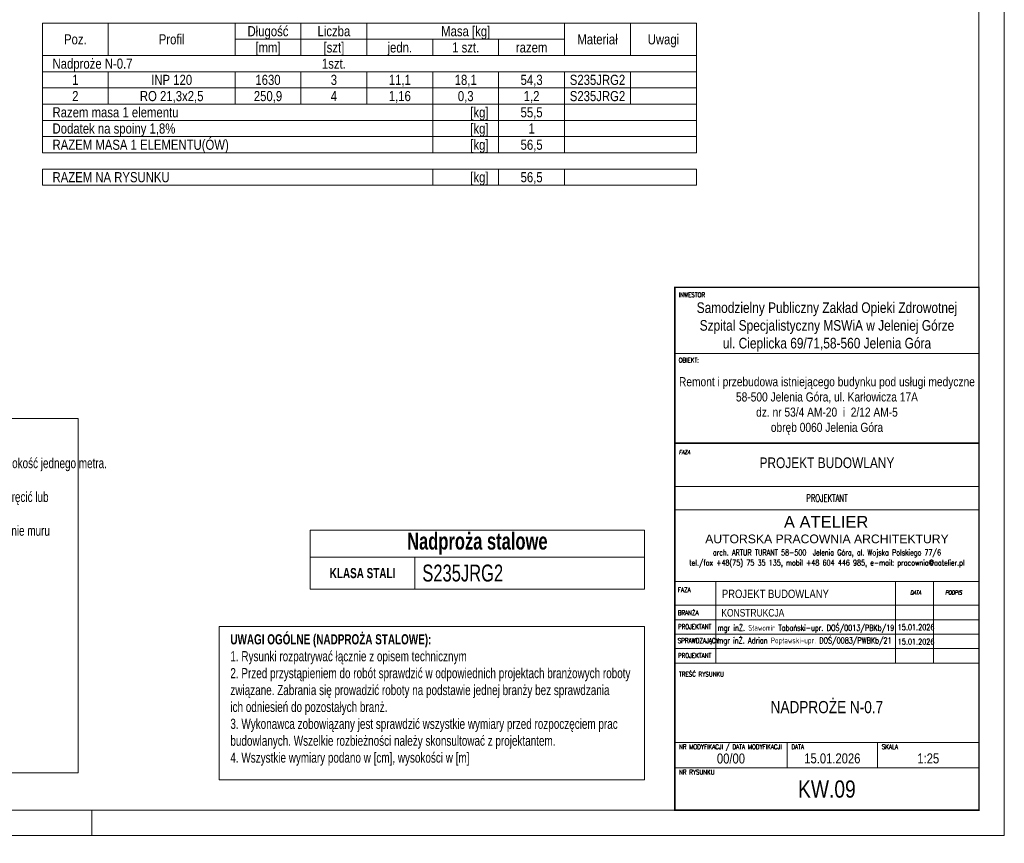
# Model space of a CAD drawing. Header units: millimetres. Extents: x 11149 to 111407, y -107619 to -23630.
# Tile 167 of 245: x 21516 to 22002, y -30106 to -29700. Entities that reach past the tile are written whole.
import ezdxf
from ezdxf.enums import TextEntityAlignment as Align

# ---------------------------------------------------------------- set-up
doc = ezdxf.new("R2010")
doc.units = ezdxf.units.MM
doc.header["$LTSCALE"] = 2
doc.layers.get('0').update_dxf_attribs({"plot": 0})
for name, color, linetype, lineweight in [('0_OPIS', 7, 'Continuous', 13), ('e-cad_cienkie', 1, 'Continuous', 9), ('e-cad_opisy', 7, 'Continuous', 9), ('TABELKA-OPIS', 136, 'Continuous', 13)]:
    doc.layers.add(name, color=color, linetype=linetype, lineweight=lineweight)
doc.styles.add('e-cad_1', font='arial.ttf', dxfattribs={"width": 0.7})
doc.styles.add('J-ROMANS', font='ROMANS.SHX', dxfattribs={"width": 0.7, "oblique": 10})
doc.styles.add('J-SWIS', font='arial.ttf', dxfattribs={"width": 0.8})
doc.styles.add('J-SWIS-BOLD', font='arial.ttf', dxfattribs={"width": 0.8})

# ---------------------------------------------------------------- blocks, each defined once
blk = doc.blocks.new('A3_poziom')
at = {"ltscale": 0.8}
blk.add_line((240, 0), (240, 5), dxfattribs=at)
for points in [[(0, 0), (420, 0), (420, 297), (0, 297)], [(30, 5), (415, 5), (415, 292), (30, 292)]]:
    blk.add_lwpolyline(points, close=True)
blk = doc.blocks.new('*T1067')
at = {"layer": 'e-cad_opisy', "color": 9, "linetype": 'ByBlock', "lineweight": 5, "ltscale": 4}
for p, q in [((0, 0), (164.74, 0)), ((0, 0), (0, -29.07)), ((164.74, 0), (164.74, -29.07)), ((0, -13.29), (164.74, -13.29)), ((51.49, -13.29), (51.49, -29.07)), ((0, -29.07), (164.74, -29.07))]:
    blk.add_line(p, q, dxfattribs=at)
at = {"layer": 'e-cad_opisy', "color": 0, "ltscale": 4, "style": 'e-cad_1'}
for s, insert, char_height, width, attachment_point in [('{\\fArial|b1|i0|c238|p34;\\C256;Nadproża stalowe}', (82.37, -6.64), 8.3333, 163.2368, 5), ('{\\fArial|b1|i0|c238|p34;KLASA STALI}', (25.75, -21.18), 5, 43.9933, 5), ('S235JRG2', (55.24, -21.18), 8.333, 105.7435, 4)]:
    blk.add_mtext(s, dxfattribs=dict(at, insert=insert, char_height=char_height, width=width, attachment_point=attachment_point))

msp = doc.modelspace()

# ---------------------------------------------------------------- linework, layer by layer
at = {"layer": '0_OPIS'}
for p, q in [((21989.37, -29864.78), (21839.46, -29864.78)), ((21989.37, -29930.35), (21839.46, -29930.35)), ((21989.37, -29930.35), (21839.46, -29930.35)), ((21989.37, -29942.01), (21839.46, -29942.01)), ((21839.46, -29977.36), (21989.37, -29977.36)), ((21989.37, -29977.36), (21839.46, -29977.36)), ((21989.37, -29977.36), (21839.46, -29977.36)), ((21989.37, -29977.36), (21839.46, -29977.36)), ((21989.37, -29977.36), (21839.46, -29977.36)), ((21839.46, -29977.36), (21989.37, -29977.36)), ((21839.46, -29977.36), (21989.37, -29977.36)), ((21989.37, -29977.36), (21839.46, -29977.36)), ((21989.37, -29977.36), (21839.46, -29977.36)), ((21859.65, -29977.36), (21859.65, -30017.53)), ((21948.19, -29977.36), (21948.19, -30017.53)), ((21966.98, -29977.36), (21966.98, -30017.53)), ((21989.37, -29989.02), (21839.46, -29989.02)), ((21839.37, -29996.15), (21989.37, -29996.15)), ((21839.37, -30003.28), (21989.37, -30003.28)), ((21839.46, -30003.28), (21989.37, -30003.28)), ((21839.46, -30003.28), (21989.37, -30003.28)), ((21839.46, -30010.4), (21989.37, -30010.4)), ((21839.46, -30017.53), (21989.37, -30017.53)), ((21839.46, -30017.53), (21989.37, -30017.53)), ((21839.37, -30056.72), (21989.37, -30056.72)), ((21894.76, -30056.72), (21894.76, -30069.22)), ((21939.37, -30056.72), (21939.37, -30069.22)), ((21839.37, -30069.22), (21989.37, -30069.22))]:
    msp.add_line(p, q, dxfattribs=at)
at = {"layer": '0_OPIS', "const_width": 0.75}
for points in [[(21839.37, -30090.05), (21989.37, -30090.05), (21989.37, -29832.22), (21839.37, -29832.22)], [(21839.46, -29909.09), (21989.37, -29909.09), (21989.37, -29832.22), (21839.46, -29832.22)]]:
    msp.add_lwpolyline(points, close=True, dxfattribs=at)
at = {"layer": 'e-cad_cienkie', "ltscale": 0.5}
for points in [[(21527.52, -29717.86), (21560.02, -29717.86), (21560.02, -29701.86), (21527.52, -29701.86)], [(21560.02, -29717.86), (21622.52, -29717.86), (21622.52, -29701.86), (21560.02, -29701.86)], [(21622.52, -29709.86), (21655.02, -29709.86), (21655.02, -29701.86), (21622.52, -29701.86)], [(21655.02, -29709.86), (21687.52, -29709.86), (21687.52, -29701.86), (21655.02, -29701.86)], [(21687.52, -29709.86), (21785.02, -29709.86), (21785.02, -29701.86), (21687.52, -29701.86)], [(21785.02, -29717.86), (21817.52, -29717.86), (21817.52, -29701.86), (21785.02, -29701.86)], [(21817.52, -29717.86), (21850.02, -29717.86), (21850.02, -29701.86), (21817.52, -29701.86)], [(21622.52, -29717.86), (21655.02, -29717.86), (21655.02, -29709.86), (21622.52, -29709.86)], [(21655.02, -29717.86), (21687.52, -29717.86), (21687.52, -29709.86), (21655.02, -29709.86)], [(21687.52, -29717.86), (21720.02, -29717.86), (21720.02, -29709.86), (21687.52, -29709.86)], [(21720.02, -29717.86), (21752.52, -29717.86), (21752.52, -29709.86), (21720.02, -29709.86)], [(21752.52, -29717.86), (21785.02, -29717.86), (21785.02, -29709.86), (21752.52, -29709.86)], [(21527.52, -29725.86), (21850.02, -29725.86), (21850.02, -29717.86), (21527.52, -29717.86)], [(21527.52, -29733.86), (21560.02, -29733.86), (21560.02, -29725.86), (21527.52, -29725.86)], [(21560.02, -29733.86), (21622.52, -29733.86), (21622.52, -29725.86), (21560.02, -29725.86)], [(21622.52, -29733.86), (21655.02, -29733.86), (21655.02, -29725.86), (21622.52, -29725.86)], [(21655.02, -29733.86), (21687.52, -29733.86), (21687.52, -29725.86), (21655.02, -29725.86)], [(21687.52, -29733.86), (21720.02, -29733.86), (21720.02, -29725.86), (21687.52, -29725.86)], [(21720.02, -29733.86), (21752.52, -29733.86), (21752.52, -29725.86), (21720.02, -29725.86)], [(21752.52, -29733.86), (21785.02, -29733.86), (21785.02, -29725.86), (21752.52, -29725.86)], [(21785.02, -29733.86), (21817.52, -29733.86), (21817.52, -29725.86), (21785.02, -29725.86)], [(21817.52, -29733.86), (21850.02, -29733.86), (21850.02, -29725.86), (21817.52, -29725.86)], [(21527.52, -29741.86), (21560.02, -29741.86), (21560.02, -29733.86), (21527.52, -29733.86)], [(21560.02, -29741.86), (21622.52, -29741.86), (21622.52, -29733.86), (21560.02, -29733.86)], [(21622.52, -29741.86), (21655.02, -29741.86), (21655.02, -29733.86), (21622.52, -29733.86)], [(21655.02, -29741.86), (21687.52, -29741.86), (21687.52, -29733.86), (21655.02, -29733.86)], [(21687.52, -29741.86), (21720.02, -29741.86), (21720.02, -29733.86), (21687.52, -29733.86)], [(21720.02, -29741.86), (21752.52, -29741.86), (21752.52, -29733.86), (21720.02, -29733.86)], [(21752.52, -29741.86), (21785.02, -29741.86), (21785.02, -29733.86), (21752.52, -29733.86)], [(21785.02, -29741.86), (21817.52, -29741.86), (21817.52, -29733.86), (21785.02, -29733.86)], [(21817.52, -29741.86), (21850.02, -29741.86), (21850.02, -29733.86), (21817.52, -29733.86)], [(21527.52, -29749.86), (21720.02, -29749.86), (21720.02, -29741.86), (21527.52, -29741.86)], [(21720.02, -29749.86), (21752.52, -29749.86), (21752.52, -29741.86), (21720.02, -29741.86)], [(21752.52, -29749.86), (21785.02, -29749.86), (21785.02, -29741.86), (21752.52, -29741.86)], [(21785.02, -29749.86), (21850.02, -29749.86), (21850.02, -29741.86), (21785.02, -29741.86)], [(21527.52, -29757.86), (21720.02, -29757.86), (21720.02, -29749.86), (21527.52, -29749.86)], [(21720.02, -29757.86), (21752.52, -29757.86), (21752.52, -29749.86), (21720.02, -29749.86)], [(21752.52, -29757.86), (21785.02, -29757.86), (21785.02, -29749.86), (21752.52, -29749.86)], [(21785.02, -29757.86), (21850.02, -29757.86), (21850.02, -29749.86), (21785.02, -29749.86)], [(21527.52, -29765.86), (21720.02, -29765.86), (21720.02, -29757.86), (21527.52, -29757.86)], [(21720.02, -29765.86), (21752.52, -29765.86), (21752.52, -29757.86), (21720.02, -29757.86)], [(21752.52, -29765.86), (21785.02, -29765.86), (21785.02, -29757.86), (21752.52, -29757.86)], [(21785.02, -29765.86), (21850.02, -29765.86), (21850.02, -29757.86), (21785.02, -29757.86)], [(21527.52, -29781.86), (21720.02, -29781.86), (21720.02, -29773.86), (21527.52, -29773.86)], [(21720.02, -29781.86), (21752.52, -29781.86), (21752.52, -29773.86), (21720.02, -29773.86)], [(21752.52, -29781.86), (21785.02, -29781.86), (21785.02, -29773.86), (21752.52, -29773.86)], [(21785.02, -29781.86), (21850.02, -29781.86), (21850.02, -29773.86), (21785.02, -29773.86)]]:
    msp.add_lwpolyline(points, close=True, dxfattribs=at)
at = {"layer": 'e-cad_opisy', "color": 9, "linetype": 'Continuous', "ltscale": 4}
for points in [[(21045.29, -29896.92), (21545.12, -29896.92), (21545.12, -30071.63), (21045.29, -30071.63)], [(21614.7, -29999.48), (21824.37, -29999.48), (21824.37, -30075.05), (21614.7, -30075.05)]]:
    msp.add_lwpolyline(points, close=True, dxfattribs=at)
at = {"layer": 'TABELKA-OPIS', "color": 7}
for p, q in [((21839.37, -29832.22), (21989.37, -29832.22)), ((21862, -29832.22), (21862, -29832.24))]:
    msp.add_line(p, q, dxfattribs=at)

# ---------------------------------------------------------------- block references
msp.add_blockref('*T1067', (21659.63, -29951.99))
at = {"layer": 'e-cad_opisy', "ltscale": 0.02, "xscale": 2.5, "yscale": 2.5, "zscale": 2.5}
msp.add_blockref('A3_poziom', (20951.87, -30102.55), dxfattribs=at)

# ---------------------------------------------------------------- texts
at = {"layer": '0_OPIS', "style": 'J-ROMANS', "width": 0.7}
for s, height, p in [('INWESTOR', 2.332, (21841.31, -29837.06)), ('OBIEKT:', 2.332, (21841.31, -29869.27)), ('FAZA', 2.332, (21840.87, -29982.56)), ('BRANŻA', 2.332, (21840.85, -29993.88)), ('PROJEKTANT', 2.332, (21840.98, -30000.74)), ('mgr inŻ. Sławomir Tabański-upr. DOŚ/0013/PBKb/19', 2.875, (21860.45, -30001.58)), ('15.01.2026', 2.875, (21949.3, -30001.26)), ('SPRAWDZAJĄCY', 2.3319, (21840.85, -30007.62)), ('mgr inŻ. Adrian Popławski-upr. DOŚ/0083/PWBKb/21', 2.875, (21860.32, -30007.8)), ('15.01.2026', 2.875, (21949.3, -30008.39)), ('PROJEKTANT', 2.332, (21840.98, -30015))]:
    msp.add_text(s, height=height, dxfattribs=at).set_placement(p)
msp.add_text('PROJEKTANT', height=3.534, dxfattribs=at).set_placement((21914.41, -29937.93), align=Align.CENTER)
at = {"layer": '0_OPIS', "style": 'J-SWIS'}
msp.add_text(' A ATELIER', height=5.83, dxfattribs=at).set_placement((21890.93, -29950.78))
msp.add_text('AUTORSKA PRACOWNIA ARCHITEKTURY', height=4.2974, dxfattribs=at).set_placement((21914.41, -29956.27), align=Align.MIDDLE)
at = {"layer": '0_OPIS', "style": 'J-ROMANS', "width": 0.7}
for s, p in [('arch. ARTUR TURANT 58-500  Jelenia Góra, al. Wojska Polskiego 77/6', (21914.41, -29961.55)), ('tel./fax +48(75) 75 35 135, mobil +48 604 446 985, e-mail: pracownia@aatelier.pl', (21914.41, -29966.59))]:
    msp.add_text(s, height=2.8268, dxfattribs=at).set_placement(p, align=Align.TOP_CENTER)
at = {"layer": '0_OPIS', "style": 'J-SWIS', "width": 0.8}
for s, height, p in [('PROJEKT BUDOWLANY', 4.1641, (21888.98, -29983.36)), ('KONSTRUKCJA', 3.7282, (21877.85, -29992.7))]:
    msp.add_text(s, height=height, dxfattribs=at).set_placement(p, align=Align.MIDDLE)
at = {"layer": '0_OPIS', "style": 'J-ROMANS', "oblique": 10, "width": 0.7}
for s, p in [('DATA', (21955.48, -29983.74)), ('PODPIS', (21972.69, -29983.74))]:
    msp.add_text(s, height=1.999, dxfattribs=at).set_placement(p)
at = {"layer": '0_OPIS', "style": 'J-ROMANS', "width": 0.7}
for s, height, p in [('TREŚĆ RYSUNKU', 2.3333, (21841.45, -30023.02)), ('NR MODYFIKACJI / DATA MODYFIKACJI', 2.3333, (21841.45, -30058.8)), ('DATA', 2.333, (21896.85, -30058.8)), ('SKALA', 2.333, (21941.45, -30058.8)), ('NR RYSUNKU', 2.333, (21841.45, -30071.3))]:
    msp.add_text(s, height=height, dxfattribs=at).set_placement(p, align=Align.MIDDLE_LEFT)
at = {"layer": '0_OPIS'}
for s, insert, char_height, width, attachment_point, style in [('Samodzielny Publiczny Zakład Opieki Zdrowotnej\\PSzpital Specjalistyczny MSWiA w Jeleniej Górze\\Pul. Cieplicka 69/71,58-560 Jelenia Góra', (21914.41, -29851.76), 5.25, 149.9087, 5, 'J-SWIS'), ('\\PRemont i przebudowa istniejącego budynku pod usługi medyczne\\P58-500 Jelenia Góra, ul. Karłowicza 17A\\Pdz. nr 53/4 AM-20  i  2/12 AM-5 \\Pobręb 0060 Jelenia Góra', (21914.41, -29886.93), 4.5, 149.9087, 5, 'J-SWIS'), ('FAZA', (21841.45, -29912.55), 1.999, 17.1784, 1, 'J-ROMANS'), ('PROJEKT BUDOWLANY', (21914.41, -29918.76), 5.25, 149.9087, 5, 'J-SWIS'), ('NADPROŻE N-0.7', (21914.37, -30039.27), 6, 140.0135, 5, 'J-SWIS')]:
    msp.add_mtext(s, dxfattribs=dict(at, insert=insert, char_height=char_height, width=width, attachment_point=attachment_point, style=style))
at = {"layer": '0_OPIS', "style": 'J-SWIS-BOLD', "width": 0.8}
for tag, text, height, p in [('00/00', '01', 4.95, (21867.07, -30064.49)), ('15.01.2026', '31.12.2002', 4.95, (21917.07, -30064.53)), ('1:25', '1:50', 4.95, (21964.37, -30064.53)), ('KW.09', 'AR.00.00.00/a', 8.4857, (21914.37, -30079.64))]:
    msp.add_attdef(tag, text=text, height=height, dxfattribs=at).set_placement(p, align=Align.MIDDLE)
at = {"layer": 'e-cad_opisy', "ltscale": 0.5, "style": 'e-cad_1', "width": 0.8}
for s, p in [('Długość', (21638.77, -29708.36)), ('Liczba', (21671.27, -29708.36)), ('Masa [kg]', (21736.27, -29708.36)), ('Poz.', (21543.77, -29712.36)), ('Profil', (21591.27, -29712.36)), ('Materiał', (21801.27, -29712.36)), ('Uwagi', (21833.77, -29712.36)), ('[mm]', (21638.77, -29716.36)), ('[szt]', (21671.27, -29716.36)), ('jedn.', (21703.77, -29716.36)), ('1 szt.', (21736.27, -29716.36)), ('razem', (21768.77, -29716.36)), ('1szt.', (21671.27, -29724.36)), ('1', (21543.77, -29732.36)), ('INP 120', (21591.27, -29732.36)), ('1630', (21638.77, -29732.36)), ('3', (21671.27, -29732.36)), ('11,1', (21703.77, -29732.36)), ('18,1', (21736.27, -29732.36)), ('54,3', (21768.77, -29732.36)), ('S235JRG2', (21801.27, -29732.36)), ('2', (21543.77, -29740.36)), ('RO 21,3x2,5', (21591.27, -29740.36)), ('250,9', (21638.77, -29740.36)), ('4', (21671.27, -29740.36)), ('1,16', (21703.77, -29740.36)), ('0,3', (21736.27, -29740.36)), ('1,2', (21768.77, -29740.36)), ('S235JRG2', (21801.27, -29740.36)), ('55,5', (21768.77, -29748.36)), ('1', (21768.77, -29756.36)), ('56,5', (21768.77, -29764.36)), ('56,5', (21768.77, -29780.36))]:
    msp.add_text(s, height=5, dxfattribs=at).set_placement(p, align=Align.CENTER)
for s, p in [('Nadproże N-0.7', (21532.52, -29724.36)), ('Razem masa 1 elementu', (21532.52, -29748.36)), ('Dodatek na spoiny 1,8%', (21532.52, -29756.36)), ('RAZEM MASA 1 ELEMENTU(ÓW)', (21532.52, -29764.36)), ('RAZEM NA RYSUNKU', (21532.52, -29780.36))]:
    msp.add_text(s, height=5, dxfattribs=at).set_placement(p)
for p in [(21747.52, -29748.36), (21747.52, -29756.36), (21747.52, -29764.36), (21747.52, -29780.36)]:
    msp.add_text('[kg]', height=5, dxfattribs=at).set_placement(p, align=Align.RIGHT)
at = {"layer": 'e-cad_opisy', "ltscale": 4, "char_height": 5, "attachment_point": 1, "style": 'e-cad_1'}
for s, insert, width in [('{\\fArial|b1|i0|c238|p34;UWAGI DO MONTAŻU NADPROŻY STALOWYCH\\P\\fArial|b0|i0|c238|p34;\\H1.000001x;1. Przed przystąpieniem do prac sprawdzić wszystkie wymiary na budowie.\\P2. Należy oszacować wytrzymałość muru. W przypadku występowania luźnych i kruchych elementów murowych lub spoin należy przemurować istniejące ściany w miejscu oparcia projektowanego nadproża na szerokość jednego metra.\\P3. Wykonać niezależne od ingerowanej ściany podparcie stropu w obrębie wykonywanego nadproża.\\P4. Dociąć belki stalowe na wymiar, następnie wykonać otwory %%C14 wg projektu. Owinąć belki siatką Rabitza w przypadku planowanego otynkowania gotowego nadproża. W przypadku występowania pary belek - skręcić lub zespawać je ze sobą tworząc jedną zespoloną parę belek.\\P5. Nad krawędzią projektowanego otworu wykuć bruzdę z jednej strony o wymaganych wymiarach +4cm. Bruzda nie może być głębsza niż połowa szerokości muru. Dopuszcza się wykonanie bruzdy po drugiej stronie muru jedynie pod poduszki betonowe.\\P6. Przewiercić otwory %%C25 umożliwiające osadzenie rurek dystansowych. Poprawić otwory z drugiej strony muru tak, aby rurki dystansowe były prostopadle do przyszłych belek stalowych.\\P6. Oczyścić bruzdę z kurzu i pyłu.\\P7. Wykonać poduszki betonowe z betonu C12/15. Wyrównać i wypoziomować powierzchnie górne zaprawy.\\P8. Po stwardnieniu betonu (minimum po 3 dniach) osadzić pierwszą belkę stalową. Podbić klinami stalowymi miejsca styku górnej krawędzi z murem i miejsca oparcia w murze.\\P9. Przestrzeń pomiędzy belką stalową a murem nad belką i w miejscu oparcia wypełnić zaprawą bezskurczową np. Ceresit CX15.\\P10. Po upływie czasu wiązania zaprawy, skuć mur z drugiej strony, wstawić rurki dystansowe i drugą belkę nadprożową (lub zespoloną parę belek). Podbić klinami.\\P11. Przez nawiercone otwory i rurki dystansowe połączyć belki śrubami zgodnie z rysunkiem wykonawczym.\\P12. Przestrzenie pomiędzy belkami wypełnić cegłą, a przestrrzenie pomiędzy belką a murem zaprawą bezskurczową analogicznie jak w belce pierwszej.\\P13. Po zakończeniu montażu belek stalowych i po upływie czasu wiązania zaprawy, przystąpić do rozbiórki muru poniżej wstawionych belek, nacinając uprzednio ścianę tarczą diamentową. \\P14. Elementy stalowe obłożyć płytą gipsowo-kartonową, cementową lub otynkować tynkiem cementowo-wapiennym na siatce Rabitza.\\P15. Wszystkie prace budowlane powinny być wykonywane pod nadzorem uprawnionej osoby.^I}', (21050.93, -29899.72), 491.6675), ('{\\fArial|b1|i0|c238|p34;UWAGI OGÓLNE (NADPROŻA STALOWE):\\P\\fArial|b0|i0|c238|p34;\\W0.7;1. Rysunki rozpatrywać łącznie z opisem technicznym\\P2. Przed przystąpieniem do robót sprawdzić w odpowiednich projektach branżowych roboty związane. Zabrania się prowadzić roboty na podstawie jednej branży bez sprawdzania \\Pich odniesień do pozostałych branż.\\P3. Wykonawca zobowiązany jest sprawdzić wszystkie wymiary przed rozpoczęciem prac budowlanych. Wszelkie rozbieżności należy skonsultować z projektantem.\\P4. Wszystkie wymiary podano w [cm], wysokości w [m]}', (21620.22, -30003.3), 202.5463)]:
    msp.add_mtext(s, dxfattribs=dict(at, insert=insert, width=width))

doc.saveas('drawing.dxf')
